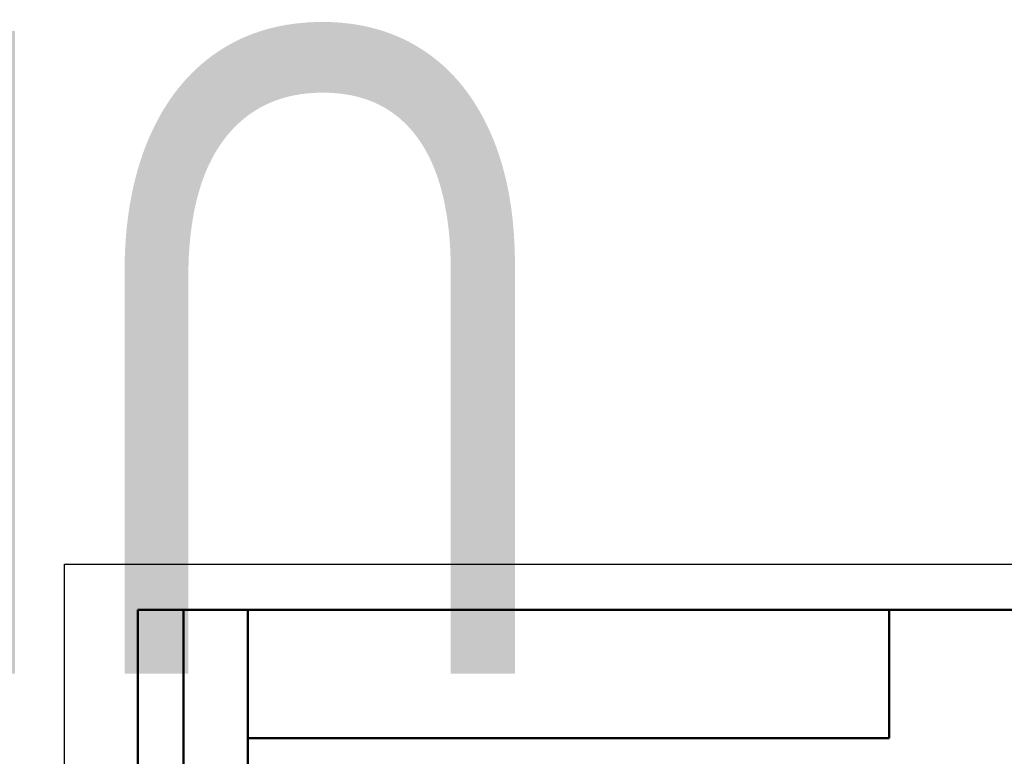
# Model space of a CAD drawing. Header units: millimetres. Extents: x -177 to 801, y -69 to 356.
# Tile 8 of 11: x -5 to 103, y 276 to 356. Entities that reach past the tile are written whole.
import ezdxf
from ezdxf.enums import TextEntityAlignment as Align

# ---------------------------------------------------------------- set-up
doc = ezdxf.new("R2018")
doc.units = ezdxf.units.MM
for name, color, linetype, lineweight in [('Кромка (ГОСТ)', 7, 'Continuous', 50), ('Обозначение (ГОСТ)', 7, 'Continuous', 25), ('Эскизная геометрия (ГОСТ)', 7, 'Continuous', 50)]:
    doc.layers.add(name, color=color, linetype=linetype, lineweight=lineweight)
doc.styles.get("Standard").update_dxf_attribs({"font": 'GOST Common Italic.ttf'})
doc.styles.add('Альтернативный текст (ГОСТ)', font='txt', dxfattribs={"width": 0.8})

# ---------------------------------------------------------------- blocks, each defined once
blk = doc.blocks.new('ГОСТ - Доп. графы 2')
at = {"layer": 'Эскизная геометрия (ГОСТ)'}
for p, q in [((-12, 0), (-12, 120)), ((-12, 120), (0, 120)), ((-7, 0), (-7, 120)), ((-12, 60), (0, 60)), ((0, 0), (-12, 0))]:
    blk.add_line(p, q, dxfattribs=at)
at = {"layer": 'Обозначение (ГОСТ)', "char_height": 3.17, "attachment_point": 5, "rotation": 90, "style": 'Альтернативный текст (ГОСТ)'}
for s, insert, width in [('\\fGOST Common|b0|i1;\\H3.1700;Перв. примен.', (-9.19, 90.05), 60.0143), ('\\fGOST Common|b0|i1;\\H3.1700;Справ. №', (-9.1, 30), 59.9357)]:
    blk.add_mtext(s, dxfattribs=dict(at, insert=insert, width=width))
at = {"layer": 'Обозначение (ГОСТ)', "lineweight": 30, "width": 0.8, "flags": 17}
for tag, p in [('Первичная_применяемость', (-3.65, 90.03)), ('Справочный_номер', (-3.55, 30.02))]:
    blk.add_attdef(tag, text='', height=3.17, rotation=90, dxfattribs=at).set_placement(p, align=Align.MIDDLE_CENTER)
blk = doc.blocks.new('ГОСТ - Доп. графы 3')
at = {"layer": 'Эскизная геометрия (ГОСТ)'}
for p, q in [((0, 0), (70, 0)), ((70, 0), (70, -14)), ((70, -14), (0, -14))]:
    blk.add_line(p, q, dxfattribs=at)
at = {"layer": 'Обозначение (ГОСТ)', "lineweight": 30, "width": 0.8}
blk.add_attdef('ОБОЗНАЧЕНИЕ', text='', height=5, rotation=180, dxfattribs=at).set_placement((34.94, -6.97), align=Align.MIDDLE_CENTER)
blk = doc.blocks.new('Рамки ГОСТ_ граница 297x210')
at = {"layer": 'Кромка (ГОСТ)', "lineweight": 25}
for p, q in [((0, 0), (0, 297)), ((0, 297), (210, 297))]:
    blk.add_line(p, q, dxfattribs=at)
at = {"layer": 'Кромка (ГОСТ)'}
for p, q in [((205, 292), (20, 292)), ((20, 292), (20, 5))]:
    blk.add_line(p, q, dxfattribs=at)

msp = doc.modelspace()

# ---------------------------------------------------------------- block references
ref = msp.add_blockref('ГОСТ - Доп. графы 3', (20, 292))
lines = msp.add_mtext('\\W0.8000;UD100 ', dxfattribs={"layer": 'Обозначение (ГОСТ)', "insert": (54.942, 285.032), "char_height": 70.12484, "attachment_point": 1, "rotation": 180})
ref.add_attrib('ОБОЗНАЧЕНИЕ', '', (54.942, 285.032)).embed_mtext(lines)
for name, p in [('Рамки ГОСТ_ граница 297x210', (0, 0)), ('ГОСТ - Доп. графы 2', (20, 172))]:
    msp.add_blockref(name, p)

doc.saveas('drawing.dxf')
